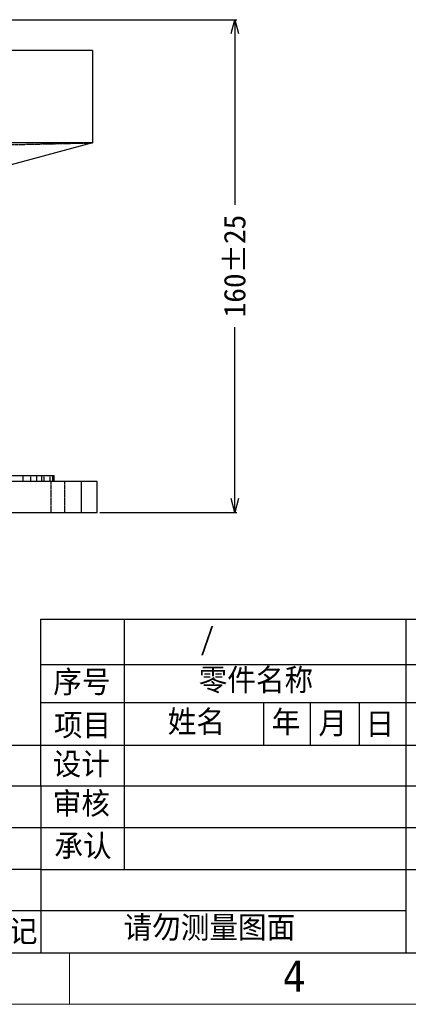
# Model space of a CAD drawing. Header units: millimetres. Extents: x -24622 to 57, y -1603 to 1112.
# Tile 176 of 219: x -464 to -338, y 426 to 746. Entities that reach past the tile are written whole.
import ezdxf
from ezdxf.enums import TextEntityAlignment as Align

# ---------------------------------------------------------------- set-up
doc = ezdxf.new("R2010")
doc.units = ezdxf.units.MM
doc.linetypes.add('HIDDEN', pattern=[0.2, 0.1, -0.1])
doc.layers.add('02___PRT_ALL_AXES', color=7, linetype='Continuous')
doc.layers.add('DEFAULT_2', color=8, linetype='HIDDEN')
doc.layers.add('用户自定义1', color=4, linetype='Continuous', lineweight=13)
doc.styles.add('样式 2', font='simkai.ttf', dxfattribs={"width": 0.95})
doc.styles.add('注释文本 (ISO)', font='tahoma.ttf')
doc.dimstyles.new('7', dxfattribs={"dimtxt": 7, "dimasz": 4.5, "dimexe": 0.7, "dimexo": 0.9, "dimgap": 1.8, "dimtad": 0, "dimtxsty": 'Standard', "dimblk": 'OPEN30', "dimcen": 0, "dimclrd": 5, "dimclre": 3, "dimclrt": 256, "dimadec": 0, "dimazin": 2, "dimtm": 1e-09, "dimtfac": 0.6, "dimtofl": 0, "dimtmove": 0, "dimatfit": 3, "dimldrblk": 'OPEN30', "dimfxl": 1, "dimtolj": 1, "dimarcsym": 0})

# ---------------------------------------------------------------- blocks, each defined once
blk = doc.blocks.new('_Open30')
at = {"color": 0, "linetype": 'ByBlock', "lineweight": -2}
for p, q in [((-1, 0.268), (0, 0)), ((0, 0), (-1, -0.268)), ((0, 0), (-1, 0))]:
    blk.add_line(p, q, dxfattribs=at)
blk = doc.blocks.new('*D121')
at = {"color": 3, "linetype": 'ByBlock', "lineweight": -2}
for p, q in [((-479.37, 746.12), (-393.33, 746.12)), ((-437.87, 586.12), (-393.33, 586.12))]:
    blk.add_line(p, q, dxfattribs=at)
at = {"color": 5, "linetype": 'ByBlock', "lineweight": -2}
for p, q in [((-394.03, 741.62), (-394.03, 686)), ((-394.03, 590.62), (-394.03, 646.24))]:
    blk.add_line(p, q, dxfattribs=at)
at = {"layer": 'Defpoints', "color": 0, "linetype": 'ByBlock'}
for p in [(-480.27, 746.12), (-394.03, 746.12), (-438.77, 586.12)]:
    blk.add_point(p, dxfattribs=at)
at = {"color": 5, "linetype": 'ByBlock', "lineweight": -2, "xscale": 4.5, "yscale": 4.5, "zscale": 4.5}
for p, rotation in [((-394.03, 746.12), 90), ((-394.03, 586.12), 270)]:
    blk.add_blockref('_Open30', p, dxfattribs=dict(at, rotation=rotation))
at = {"linetype": 'ByBlock', "insert": (-394.03, 666.12), "char_height": 7, "attachment_point": 5, "rotation": 90}
blk.add_mtext('\\A1;160%%P25', dxfattribs=at)

msp = doc.modelspace()

# ---------------------------------------------------------------- linework, layer by layer
at = {"color": 7, "linetype": 'Continuous'}
for p, q in [((-440.268, 736.119), (-533.268, 736.119)), ((-440.268, 736.119), (-440.268, 706.119)), ((-440.268, 706.119), (-499.582, 706.119)), ((-503.691, 598.121), (-452.714, 598.121)), ((-456.777, 598.121), (-456.777, 596.121)), ((-452.714, 596.121), (-452.714, 598.121)), ((-438.768, 596.121), (-708.768, 596.121)), ((-443.768, 586.121), (-443.768, 596.121)), ((-438.768, 586.121), (-438.768, 596.121)), ((-708.768, 586.121), (-438.768, 586.121))]:
    msp.add_line(p, q, dxfattribs=at)
at = {"color": 7, "linetype": 'Continuous', "lineweight": 25}
for p, q in [((-457.02, 497.295), (-457.02, 551.494)), ((-457.02, 551.494), (40.282, 551.494)), ((-429.921, 551.494), (-429.921, 470.196)), ((-338.461, 551.494), (-338.461, 443.097)), ((-457.02, 536.761), (40.282, 536.761)), ((-457.02, 524.394), (40.282, 524.394)), ((-384.682, 524.394), (-384.682, 510.564)), ((-369.607, 524.394), (-369.607, 510.564)), ((-353.624, 524.394), (-353.624, 510.564)), ((-902.213, 510.564), (-457.02, 510.564)), ((-457.02, 510.564), (-77.632, 510.564)), ((-695.157, 497.295), (-457.02, 497.295)), ((-457.02, 497.295), (-457.02, 443.097)), ((-457.02, 497.295), (-77.632, 497.295)), ((-902.213, 483.836), (-457.02, 483.836)), ((-457.02, 483.836), (-77.632, 483.836)), ((-457.02, 470.196), (-902.213, 470.196)), ((-457.02, 470.196), (40.282, 470.196)), ((-902.213, 456.887), (-457.02, 456.887)), ((-457.02, 456.887), (-338.461, 456.887))]:
    msp.add_line(p, q, dxfattribs=at)
at = {"color": 0, "linetype": 'Continuous', "lineweight": 25}
msp.add_line((-902.213, 443.097), (40.282, 443.097), dxfattribs=at)
at = {"layer": '02___PRT_ALL_AXES', "color": 7, "linetype": 'Continuous'}
for p, q in [((-440.268, 736.119), (-440.268, 706.119)), ((-440.268, 706.119), (-480.268, 695.401))]:
    msp.add_line(p, q, dxfattribs=at)
at = {"layer": 'DEFAULT_2', "color": 8, "linetype": 'HIDDEN'}
for p, q in [((-462.703, 596.121), (-462.703, 598.121)), ((-460.321, 598.121), (-460.321, 596.121)), ((-458.26, 596.121), (-458.26, 598.121)), ((-456.04, 598.121), (-456.04, 596.121)), ((-454.074, 598.121), (-454.074, 596.121)), ((-453.126, 596.121), (-453.126, 598.121)), ((-453.768, 596.121), (-453.768, 586.121)), ((-449.268, 596.121), (-449.268, 586.121))]:
    msp.add_line(p, q, dxfattribs=at)
at = {"layer": 'DEFAULT_2', "color": 8, "linetype": 'HIDDEN', "start_tangent": (0.9996684, 0.0257515), "end_tangent": (0.9997666, 0.0216056)}
msp.add_spline([(-611.268, 702.1), (-586.221, 702.736), (-525.769, 704.198), (-465.315, 705.572), (-440.268, 706.119)], degree=3, dxfattribs=at)
at = {"layer": '用户自定义1', "color": 0, "lineweight": 15, "ltscale": 0.3}
for p, q in [((40.282, 443.097), (-902.224, 443.097)), ((-447.682, 443.097), (-447.682, 426.386)), ((-443.344, 443.097), (-9.852, 443.097)), ((-394.207, 443.097), (40.282, 443.097)), ((56.993, 426.386), (-918.935, 426.386))]:
    msp.add_line(p, q, dxfattribs=at)
at = {"layer": '用户自定义1', "color": 0}
msp.add_line((-400.213, 443.097), (40.282, 443.097), dxfattribs=at)

# ---------------------------------------------------------------- texts
at = {"color": 7, "linetype": 'Continuous', "lineweight": 25, "attachment_point": 1, "style": '样式 2'}
for s, insert, char_height in [('{\\fKaiTi|b0|i0|c134|p48;/}', (-405.313, 548.616), 7.16998), ('序号', (-452.981, 534.698), 7.17), ('零件名称', (-405.754, 535.364), 7.17), ('项目', (-452.768, 520.656), 7.17), ('姓名', (-415.81, 521.785), 7.17), ('年', (-382.07, 521.697), 7.17), ('月', (-366.897, 521.309), 7.17), ('日', (-351.606, 521.082), 7.17), ('设计', (-453.172, 508.036), 7.17), ('审核', (-453.131, 495.211), 7.17), ('承认', (-452.618, 481.437), 7.17), ('请勿测量图面', (-430.167, 454.959), 7.17)]:
    msp.add_mtext(s, dxfattribs=dict(at, insert=insert, char_height=char_height))
at = {"color": 0, "linetype": 'Continuous', "lineweight": 25, "insert": (-476.661, 453.748), "char_height": 7.17, "attachment_point": 1, "style": '样式 2'}
msp.add_mtext('标记', dxfattribs=at)
at = {"layer": '用户自定义1', "color": 0, "lineweight": 15, "ltscale": 0.3, "style": '注释文本 (ISO)'}
msp.add_text('4', height=10.027, dxfattribs=at).set_placement((-374.71, 430.498), align=Align.CENTER)

# ---------------------------------------------------------------- dimensions: what is measured, and where the dimension line sits
at = {"color": 5, "linetype": 'ByBlock'}
dim = msp.add_linear_dim(base=(-394.025, 746.119), p1=(-438.768, 586.121), p2=(-480.268, 746.119), angle=90, text='<>%%P25', dimstyle='7', dxfattribs=at)
dim.commit()
dim.dimension.update_dxf_attribs({"geometry": '*D121', "text_midpoint": (-394.025, 666.12)})

doc.saveas('drawing.dxf')
